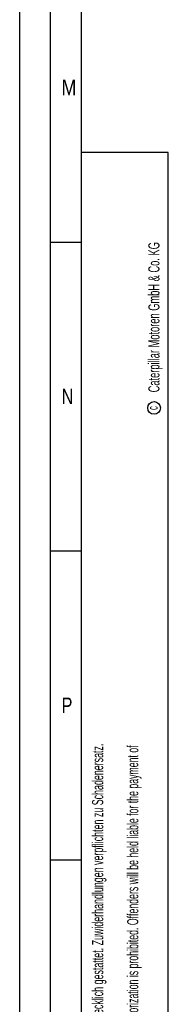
# Model space of a CAD drawing. Header units: millimetres. Extents: x 0 to 1189, y 0 to 841.
# Tile 2 of 100: x 0 to 24, y 97 to 256. Entities that reach past the tile are written whole.
import ezdxf

# ---------------------------------------------------------------- set-up
doc = ezdxf.new("R2010")
doc.units = ezdxf.units.MM
doc.header["$LTSCALE"] = 65.395
doc.layers.get('0').update_dxf_attribs({"linetype": 'CONTINUOUS'})
doc.styles.add('TEXTSTYLE_2', font='txt')

msp = doc.modelspace()

# ---------------------------------------------------------------- linework, layer by layer
at = {"color": 5, "linetype": 'CONTINUOUS'}
for p, q in [((0, 0), (0, 841)), ((10, 10), (10, 831)), ((24, 235), (10, 235)), ((24.03169, 10.02791), (24, 235)), ((5, 220.5), (10, 220.5)), ((5, 170.5), (10, 170.5)), ((5, 120.5), (10, 120.5))]:
    msp.add_line(p, q, dxfattribs=at)
at = {"color": 6, "linetype": 'CONTINUOUS'}
msp.add_line((5, 5), (5, 836), dxfattribs=at)
at = {"color": 5, "linetype": 'CONTINUOUS'}
msp.add_circle((21.73087, 193.65021), 1.02756, dxfattribs=at)

# ---------------------------------------------------------------- texts
at = {"color": 5, "linetype": 'CONTINUOUS', "style": 'TEXTSTYLE_2'}
for s, width, p in [('M', 0.857143, (6.77091, 244.271)), ('N', 0.785714, (6.77091, 194.271)), ('P', 0.785714, (6.77091, 144.271))]:
    msp.add_text(s, height=2.50001, dxfattribs=dict(at, width=width)).set_placement(p)
for s, height, width, p in [('Caterpillar Motoren GmbH & Co. KG', 1.8, 0.62482, (22.60443, 196.16476)), ('c', 1.6, 0.547619, (22.30005, 193.32223)), ('[The copying, distribution and utilization of this document as well as the communication of its contents to other without expressed authorization is prohibited. Offenders will be held liable for the payment of', 1.8, 0.587833, (19.18189, 12.07629)), ('Weitergabe sowie Vervielfaeltigung dieses Dokuments, Verwertung und Mitteilung seines Inhalts sind verboten, soweit nicht ausdruecklich gestattet. Zuwiderhandlungen verpflichten zu Schadenersatz.', 1.8, 0.596947, (13.50773, 12.07629))]:
    msp.add_text(s, height=height, rotation=90, dxfattribs=dict(at, width=width)).set_placement(p)

doc.saveas('drawing.dxf')
